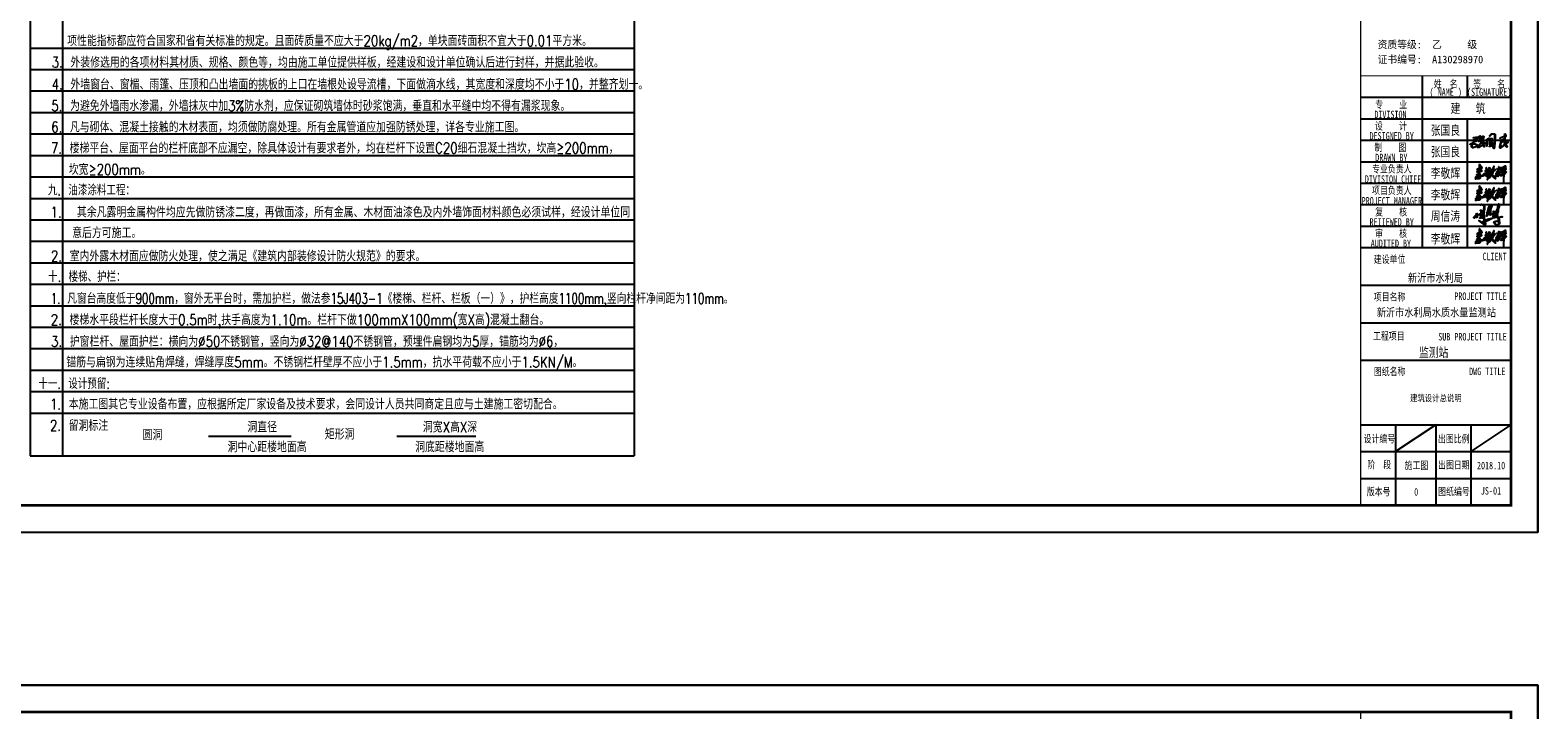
# Model space of a CAD drawing. Header units: inches. Extents: x 224620 to 3435104, y 247406 to 993300.
# Tile 106 of 110: x 278743 to 334909, y 832468 to 857795. Entities that reach past the tile are written whole.
import ezdxf
from ezdxf.enums import TextEntityAlignment as Align

# ---------------------------------------------------------------- set-up
doc = ezdxf.new("R2010")
doc.units = ezdxf.units.IN
doc.header["$MEASUREMENT"] = 0
for name, color, linetype in [('PUB_TEXT', 7, 'Continuous'), ('PUB_TITLE', 4, 'Continuous'), ('TK', 7, 'Continuous'), ('细线', 135, 'Continuous')]:
    doc.layers.add(name, color=color, linetype=linetype)
doc.styles.add('-宋体', font='txt', dxfattribs={"width": 0.8})
doc.styles.add('STYLE2', font='txt.shx', dxfattribs={"bigfont": 'hztxt.shx'})
doc.styles.add('TKHZ1', font='txt', dxfattribs={"width": 0.8})

# ---------------------------------------------------------------- blocks, each defined once
blk = doc.blocks.new('李敬辉')
h = blk.add_hatch(color=3)
h.paths.add_polyline_path([(3997, 950), (3920, 887), (3809, 793), (3730, 732), (3680, 669), (3670, 639), (3707, 622), (3817, 678), (3907, 708), (3970, 728), (3990, 743), (3996, 778), (4006, 824), (4012, 887), (4026, 937), (4017, 959)], flags=16)
h.paths.add_polyline_path([(4032, 1341), (3906, 1270), (3844, 1178), (3835, 1138), (3884, 1156), (3964, 1210), (4023, 1252), (4056, 1307)], flags=16)
h.paths.add_polyline_path([(3256, 1743), (3239, 1696), (3258, 1665), (3275, 1637), (3275, 1591), (3284, 1520), (3277, 1464), (3259, 1421), (3246, 1392), (3212, 1377), (3163, 1377), (3103, 1399), (3078, 1426), (3069, 1469), (3038, 1469), (3014, 1453), (3014, 1416), (3040, 1373), (3083, 1317), (3111, 1295), (3148, 1295), (3188, 1306), (3208, 1306), (3215, 1290), (3199, 1251), (3129, 1163), (3066, 1117), (3031, 1080), (2990, 1020), (2990, 980), (3003, 969), (3035, 1020), (3096, 1076), (3142, 1114), (3172, 1138), (3188, 1150), (3209, 1171), (3205, 1145), (3186, 1107), (3176, 1078), (3105, 1013), (3025, 946), (2962, 886), (2916, 846), (2880, 812), (2857, 774), (2851, 744), (2868, 730), (2914, 771), (3024, 864), (3095, 923), (3162, 988), (3200, 1041), (3222, 1053), (3243, 1067), (3270, 1067), (3247, 1030), (3206, 960), (3152, 893), (3048, 780), (2915, 625), (2820, 519), (2736, 377), (2707, 320), (2707, 272), (2718, 253), (2745, 249), (2858, 363), (2963, 495), (3041, 601), (3088, 652), (3116, 687), (3154, 721), (3170, 721), (3184, 707), (3175, 659), (3160, 609), (3147, 547), (3103, 439), (3103, 399), (3135, 384), (3182, 435), (3275, 581), (3338, 676), (3378, 766), (3378, 823), (3364, 834), (3343, 815), (3312, 748), (3275, 694), (3250, 664), (3234, 664), (3234, 707), (3218, 760), (3202, 787), (3172, 799), (3153, 812), (3179, 842), (3250, 929), (3319, 1013), (3341, 1063), (3341, 1107), (3311, 1130), (3282, 1137), (3266, 1131), (3254, 1148), (3273, 1225), (3292, 1259), (3301, 1289), (3335, 1338), (3427, 1418), (3515, 1502), (3560, 1542), (3578, 1592), (3558, 1616), (3526, 1589), (3484, 1558), (3440, 1527), (3401, 1491), (3374, 1469), (3350, 1456), (3337, 1472), (3337, 1534), (3337, 1591), (3328, 1653), (3312, 1690), (3293, 1724)])
h.paths.add_polyline_path([(2399, 950), (2324, 886), (2292, 840), (2298, 804), (2330, 753), (2348, 744), (2367, 785), (2389, 842), (2408, 898), (2408, 924), (2408, 940)], flags=16)
h.paths.add_polyline_path([(2726, 1379), (2628, 1264), (2489, 1113), (2318, 957), (2226, 889), (2165, 831), (2104, 784), (1997, 689), (2046, 668), (2184, 746), (2218, 770), (2264, 716), (2287, 696), (2287, 668), (2279, 641), (2242, 584), (2112, 461), (2008, 361), (1921, 281), (1873, 252), (1824, 186), (1872, 164), (1991, 251), (2139, 383), (2207, 458), (2250, 500), (2296, 552), (2321, 577), (2343, 577), (2377, 503), (2448, 397), (2527, 290), (2627, 189), (2710, 140), (2784, 108), (2854, 101), (2832, 152), (2738, 216), (2653, 296), (2536, 404), (2475, 502), (2432, 579), (2413, 645), (2404, 684), (2437, 807), (2461, 906), (2469, 996), (2497, 1033), (2598, 1129), (2672, 1200), (2749, 1286), (2777, 1329), (2777, 1381)])
h.paths.add_polyline_path([(1690, 731), (1619, 719), (1581, 687), (1558, 632), (1548, 602), (1587, 576), (1663, 612), (1729, 669), (1745, 726), (1710, 742)], flags=16)
h.paths.add_polyline_path([(1183, 736), (1135, 680), (1135, 638), (1188, 631), (1265, 671), (1344, 714), (1416, 757), (1452, 777), (1477, 766), (1477, 657), (1466, 577), (1446, 529), (1446, 489), (1492, 469), (1546, 469), (1627, 509), (1666, 542), (1716, 569), (1800, 611), (1824, 683), (1824, 776), (1789, 814), (1724, 836), (1652, 814), (1589, 754), (1566, 776), (1572, 820), (1640, 889), (1699, 938), (1799, 1002), (1910, 1063), (1967, 1097), (2021, 1122), (2063, 1142), (2097, 1155), (2128, 1145), (2135, 1119), (2057, 959), (1964, 794), (1870, 589), (1838, 503), (1787, 397), (1741, 285), (1721, 228), (1709, 228), (1705, 265), (1694, 299), (1697, 321), (1684, 346), (1673, 360), (1659, 385), (1666, 401), (1660, 415), (1641, 405), (1641, 366), (1657, 320), (1666, 251), (1666, 181), (1666, 123), (1666, 65), (1645, 8), (1645, -29), (1645, -69), (1667, -85), (1699, -69), (1726, -15), (1726, 32), (1737, 83), (1755, 130), (1775, 190), (1814, 304), (1860, 404), (1908, 513), (1944, 579), (1997, 689), (2070, 840), (2158, 998), (2228, 1081), (2316, 1178), (2428, 1344), (2506, 1504), (2572, 1639), (2617, 1733), (2617, 1790), (2589, 1821), (2560, 1810), (2511, 1746), (2429, 1501), (2313, 1303), (2260, 1229), (2233, 1187), (2195, 1227), (2139, 1254), (2094, 1236), (1926, 1150), (1797, 1074), (1564, 939), (1446, 862), (1288, 793), (1232, 768)])
h.paths.add_polyline_path([(1508, 1612), (1472, 1551), (1454, 1489), (1476, 1432), (1499, 1368), (1516, 1323), (1506, 1298), (1496, 1275), (1446, 1256), (1385, 1233), (1346, 1178), (1346, 1147), (1362, 1130), (1410, 1150), (1463, 1178), (1523, 1196), (1540, 1176), (1547, 1106), (1547, 1051), (1562, 1032), (1605, 1047), (1637, 1086), (1637, 1138), (1656, 1166), (1674, 1205), (1692, 1238), (1720, 1266), (1720, 1240), (1720, 1201), (1784, 1236), (1857, 1317), (1938, 1387), (2010, 1446), (2041, 1501), (2041, 1545), (1994, 1545), (1971, 1538), (1962, 1517), (1962, 1501), (1956, 1482), (1946, 1467), (1933, 1463), (1933, 1489), (1943, 1517), (1943, 1540), (1924, 1568), (1912, 1591), (1912, 1610), (1891, 1615), (1884, 1609), (1868, 1597), (1859, 1575), (1873, 1540), (1873, 1518), (1873, 1493), (1854, 1459), (1843, 1441), (1843, 1425), (1804, 1402), (1716, 1368), (1671, 1331), (1651, 1304), (1609, 1304), (1594, 1338), (1594, 1420), (1551, 1471), (1551, 1521), (1566, 1578), (1566, 1619), (1533, 1619)], flags=17)
h.paths.add_polyline_path([(168, 583), (175, 642), (267, 713), (435, 770), (553, 799), (624, 799), (670, 766), (663, 732), (608, 654), (516, 562), (471, 526), (471, 498), (528, 481), (650, 493), (809, 516), (986, 538), (1089, 557), (1146, 573), (1190, 544), (1209, 505), (1179, 451), (1103, 433), (971, 406), (838, 406), (676, 394), (617, 394), (617, 363), (653, 286), (663, 224), (644, 171), (597, 110), (500, 65), (399, 65), (276, 65), (187, 65), (113, 32), (0, 0), (31, 83), (125, 138), (254, 168), (377, 168), (435, 153), (527, 169), (556, 220), (527, 281), (446, 328), (376, 363), (288, 363), (223, 327), (138, 259), (75, 190), (16, 169), (-13, 199), (28, 265), (101, 356), (176, 421), (250, 449), (317, 467), (362, 491), (424, 559), (479, 605), (520, 656), (537, 689), (503, 689), (448, 663), (350, 616), (292, 607), (225, 582), (184, 576)])
h.paths.add_polyline_path([(454, 1236), (413, 1218), (373, 1179), (341, 1153), (323, 1137), (333, 1129), (391, 1139), (443, 1147), (467, 1163), (467, 1193), (467, 1221), (461, 1231)], flags=16)
h.paths.add_polyline_path([(585, 1900), (576, 1780), (576, 1654), (582, 1573), (582, 1527), (593, 1508), (633, 1521), (723, 1567), (788, 1589), (788, 1628), (741, 1727), (669, 1827), (623, 1882)], flags=16)
h.paths.add_polyline_path([(551, 2093), (510, 2034), (510, 1862), (521, 1723), (521, 1632), (521, 1554), (516, 1519), (503, 1492), (450, 1472), (374, 1447), (280, 1421), (207, 1395), (197, 1357), (229, 1324), (367, 1359), (439, 1381), (478, 1381), (500, 1370), (481, 1328), (411, 1299), (365, 1259), (303, 1210), (255, 1158), (215, 1107), (185, 1050), (185, 1017), (252, 1017), (370, 1048), (435, 1058), (448, 1044), (432, 976), (419, 915), (412, 872), (412, 836), (429, 822), (471, 841), (510, 895), (538, 969), (552, 1029), (565, 1083), (636, 1095), (742, 1103), (827, 1114), (890, 1121), (898, 1167), (892, 1200), (840, 1208), (742, 1208), (640, 1183), (591, 1162), (562, 1151), (543, 1162), (543, 1233), (552, 1266), (563, 1302), (577, 1349), (611, 1411), (686, 1450), (792, 1490), (880, 1536), (910, 1581), (878, 1632), (784, 1783), (711, 1896), (631, 2001), (590, 2061)])
h.paths.add_polyline_path([(4309, 1042), (4268, 1084), (4229, 1099), (4220, 1083), (4248, 1025), (4267, 1004), (4250, 960), (4210, 930), (4146, 875), (4101, 829), (4083, 811), (4083, 841), (4091, 910), (4113, 971), (4132, 1020), (4171, 1072), (4207, 1126), (4167, 1146), (4123, 1086), (4108, 1072), (4099, 1119), (4116, 1170), (4123, 1231), (4221, 1309), (4285, 1384), (4311, 1411), (4299, 1453), (4269, 1464), (4256, 1437), (4234, 1406), (4201, 1372), (4163, 1339), (4142, 1317), (4118, 1301), (4102, 1310), (4130, 1365), (4183, 1419), (4214, 1505), (4260, 1619), (4286, 1705), (4290, 1789), (4267, 1825), (4197, 1844), (4083, 1799), (3971, 1735), (3880, 1669), (3814, 1610), (3764, 1574), (3730, 1544), (3716, 1552), (3720, 1592), (3711, 1618), (3692, 1625), (3664, 1595), (3664, 1561), (3664, 1491), (3641, 1407), (3603, 1319), (3568, 1231), (3528, 1142), (3496, 1068), (3463, 1007), (3450, 962), (3450, 932), (3479, 913), (3518, 972), (3581, 1104), (3635, 1226), (3662, 1305), (3694, 1379), (3724, 1459), (3763, 1499), (3888, 1596), (3984, 1656), (4085, 1696), (4152, 1728), (4191, 1735), (4211, 1720), (4197, 1665), (4176, 1595), (4159, 1536), (4142, 1490), (4105, 1467), (4002, 1400), (3919, 1339), (3843, 1278), (3801, 1221), (3772, 1165), (3733, 1098), (3713, 1033), (3745, 1015), (3745, 995), (3782, 948), (3836, 988), (3823, 1038), (3885, 1080), (3966, 1126), (4002, 1150), (4028, 1143), (4028, 1072), (3992, 1011), (3905, 933), (3691, 755), (3588, 642), (3553, 606), (3526, 556), (3526, 503), (3567, 466), (3636, 475), (3747, 539), (3855, 601), (3933, 654), (3960, 654), (3979, 637), (3971, 581), (3967, 513), (3956, 416), (3944, 289), (3944, 132), (3935, 16), (3935, -185), (3935, -326), (3953, -425), (3953, -513), (3978, -562), (3997, -530), (3997, -405), (3997, -280), (4003, -149), (4003, -50), (4003, 47), (4013, 148), (4013, 282), (4018, 353), (4032, 518), (4036, 587), (4041, 625), (4073, 648), (4083, 698), (4092, 729), (4192, 815), (4287, 888), (4327, 955), (4344, 1002)])
for points in [[(168, 583), (175, 642), (267, 713), (435, 770), (553, 799), (624, 799), (670, 766), (663, 732), (608, 654), (516, 562), (471, 526), (471, 498), (528, 481), (650, 493), (809, 516), (986, 538), (1089, 557), (1146, 573), (1190, 544), (1209, 505), (1179, 451), (1103, 433), (971, 406), (838, 406), (676, 394), (617, 394), (617, 363), (653, 286), (663, 224), (644, 171), (597, 110), (500, 65), (399, 65), (276, 65), (187, 65), (113, 32), (0, 0), (31, 83), (125, 138), (254, 168), (377, 168), (435, 153), (527, 169), (556, 220), (527, 281), (446, 328), (376, 363), (288, 363), (223, 327), (138, 259), (75, 190), (16, 169), (-13, 199), (28, 265), (101, 356), (176, 421), (250, 449), (317, 467), (362, 491), (424, 559), (479, 605), (520, 656), (537, 689), (503, 689), (448, 663), (350, 616), (292, 607), (225, 582), (184, 576)], [(551, 2093), (510, 2034), (510, 1862), (521, 1723), (521, 1632), (521, 1554), (516, 1519), (503, 1492), (450, 1472), (374, 1447), (280, 1421), (207, 1395), (197, 1357), (229, 1324), (367, 1359), (439, 1381), (478, 1381), (500, 1370), (481, 1328), (411, 1299), (365, 1259), (303, 1210), (255, 1158), (215, 1107), (185, 1050), (185, 1017), (252, 1017), (370, 1048), (435, 1058), (448, 1044), (432, 976), (419, 915), (412, 872), (412, 836), (429, 822), (471, 841), (510, 895), (538, 969), (552, 1029), (565, 1083), (636, 1095), (742, 1103), (827, 1114), (890, 1121), (898, 1167), (892, 1200), (840, 1208), (742, 1208), (640, 1183), (591, 1162), (562, 1151), (543, 1162), (543, 1233), (552, 1266), (563, 1302), (577, 1349), (611, 1411), (686, 1450), (792, 1490), (880, 1536), (910, 1581), (878, 1632), (784, 1783), (711, 1896), (631, 2001), (590, 2061)], [(454, 1236), (413, 1218), (373, 1179), (341, 1153), (323, 1137), (333, 1129), (391, 1139), (443, 1147), (467, 1163), (467, 1193), (467, 1221), (461, 1231)], [(585, 1900), (576, 1780), (576, 1654), (582, 1573), (582, 1527), (593, 1508), (633, 1521), (723, 1567), (788, 1589), (788, 1628), (741, 1727), (669, 1827), (623, 1882)], [(1183, 736), (1135, 680), (1135, 638), (1188, 631), (1265, 671), (1344, 714), (1416, 757), (1452, 777), (1477, 766), (1477, 657), (1466, 577), (1446, 529), (1446, 489), (1492, 469), (1546, 469), (1627, 509), (1666, 542), (1716, 569), (1800, 611), (1824, 683), (1824, 776), (1789, 814), (1724, 836), (1652, 814), (1589, 754), (1566, 776), (1572, 820), (1640, 889), (1699, 938), (1799, 1002), (1910, 1063), (1967, 1097), (2021, 1122), (2063, 1142), (2097, 1155), (2128, 1145), (2135, 1119), (2057, 959), (1964, 794), (1870, 589), (1838, 503), (1787, 397), (1741, 285), (1721, 228), (1709, 228), (1705, 265), (1694, 299), (1697, 321), (1684, 346), (1673, 360), (1659, 385), (1666, 401), (1660, 415), (1641, 405), (1641, 366), (1657, 320), (1666, 251), (1666, 181), (1666, 123), (1666, 65), (1645, 8), (1645, -29), (1645, -69), (1667, -85), (1699, -69), (1726, -15), (1726, 32), (1737, 83), (1755, 130), (1775, 190), (1814, 304), (1860, 404), (1908, 513), (1944, 579), (1997, 689), (2070, 840), (2158, 998), (2228, 1081), (2316, 1178), (2428, 1344), (2506, 1504), (2572, 1639), (2617, 1733), (2617, 1790), (2589, 1821), (2560, 1810), (2511, 1746), (2429, 1501), (2313, 1303), (2260, 1229), (2233, 1187), (2195, 1227), (2139, 1254), (2094, 1236), (1926, 1150), (1797, 1074), (1564, 939), (1446, 862), (1288, 793), (1232, 768)], [(1508, 1612), (1472, 1551), (1454, 1489), (1476, 1432), (1499, 1368), (1516, 1323), (1506, 1298), (1496, 1275), (1446, 1256), (1385, 1233), (1346, 1178), (1346, 1147), (1362, 1130), (1410, 1150), (1463, 1178), (1523, 1196), (1540, 1176), (1547, 1106), (1547, 1051), (1562, 1032), (1605, 1047), (1637, 1086), (1637, 1138), (1656, 1166), (1674, 1205), (1692, 1238), (1720, 1266), (1720, 1240), (1720, 1201), (1784, 1236), (1857, 1317), (1938, 1387), (2010, 1446), (2041, 1501), (2041, 1545), (1994, 1545), (1971, 1538), (1962, 1517), (1962, 1501), (1956, 1482), (1946, 1467), (1933, 1463), (1933, 1489), (1943, 1517), (1943, 1540), (1924, 1568), (1912, 1591), (1912, 1610), (1891, 1615), (1884, 1609), (1868, 1597), (1859, 1575), (1873, 1540), (1873, 1518), (1873, 1493), (1854, 1459), (1843, 1441), (1843, 1425), (1804, 1402), (1716, 1368), (1671, 1331), (1651, 1304), (1609, 1304), (1594, 1338), (1594, 1420), (1551, 1471), (1551, 1521), (1566, 1578), (1566, 1619), (1533, 1619)], [(1690, 731), (1619, 719), (1581, 687), (1558, 632), (1548, 602), (1587, 576), (1663, 612), (1729, 669), (1745, 726), (1710, 742)], [(2726, 1379), (2628, 1264), (2489, 1113), (2318, 957), (2226, 889), (2165, 831), (2104, 784), (1997, 689), (2046, 668), (2184, 746), (2218, 770), (2264, 716), (2287, 696), (2287, 668), (2279, 641), (2242, 584), (2112, 461), (2008, 361), (1921, 281), (1873, 252), (1824, 186), (1872, 164), (1991, 251), (2139, 383), (2207, 458), (2250, 500), (2296, 552), (2321, 577), (2343, 577), (2377, 503), (2448, 397), (2527, 290), (2627, 189), (2710, 140), (2784, 108), (2854, 101), (2832, 152), (2738, 216), (2653, 296), (2536, 404), (2475, 502), (2432, 579), (2413, 645), (2404, 684), (2437, 807), (2461, 906), (2469, 996), (2497, 1033), (2598, 1129), (2672, 1200), (2749, 1286), (2777, 1329), (2777, 1381)], [(2399, 950), (2324, 886), (2292, 840), (2298, 804), (2330, 753), (2348, 744), (2367, 785), (2389, 842), (2408, 898), (2408, 924), (2408, 940)], [(3256, 1743), (3239, 1696), (3258, 1665), (3275, 1637), (3275, 1591), (3284, 1520), (3277, 1464), (3259, 1421), (3246, 1392), (3212, 1377), (3163, 1377), (3103, 1399), (3078, 1426), (3069, 1469), (3038, 1469), (3014, 1453), (3014, 1416), (3040, 1373), (3083, 1317), (3111, 1295), (3148, 1295), (3188, 1306), (3208, 1306), (3215, 1290), (3199, 1251), (3129, 1163), (3066, 1117), (3031, 1080), (2990, 1020), (2990, 980), (3003, 969), (3035, 1020), (3096, 1076), (3142, 1114), (3172, 1138), (3188, 1150), (3209, 1171), (3205, 1145), (3186, 1107), (3176, 1078), (3105, 1013), (3025, 946), (2962, 886), (2916, 846), (2880, 812), (2857, 774), (2851, 744), (2868, 730), (2914, 771), (3024, 864), (3095, 923), (3162, 988), (3200, 1041), (3222, 1053), (3243, 1067), (3270, 1067), (3247, 1030), (3206, 960), (3152, 893), (3048, 780), (2915, 625), (2820, 519), (2736, 377), (2707, 320), (2707, 272), (2718, 253), (2745, 249), (2858, 363), (2963, 495), (3041, 601), (3088, 652), (3116, 687), (3154, 721), (3170, 721), (3184, 707), (3175, 659), (3160, 609), (3147, 547), (3103, 439), (3103, 399), (3135, 384), (3182, 435), (3275, 581), (3338, 676), (3378, 766), (3378, 823), (3364, 834), (3343, 815), (3312, 748), (3275, 694), (3250, 664), (3234, 664), (3234, 707), (3218, 760), (3202, 787), (3172, 799), (3153, 812), (3179, 842), (3250, 929), (3319, 1013), (3341, 1063), (3341, 1107), (3311, 1130), (3282, 1137), (3266, 1131), (3254, 1148), (3273, 1225), (3292, 1259), (3301, 1289), (3335, 1338), (3427, 1418), (3515, 1502), (3560, 1542), (3578, 1592), (3558, 1616), (3526, 1589), (3484, 1558), (3440, 1527), (3401, 1491), (3374, 1469), (3350, 1456), (3337, 1472), (3337, 1534), (3337, 1591), (3328, 1653), (3312, 1690), (3293, 1724)], [(3997, 950), (3920, 887), (3809, 793), (3730, 732), (3680, 669), (3670, 639), (3707, 622), (3817, 678), (3907, 708), (3970, 728), (3990, 743), (3996, 778), (4006, 824), (4012, 887), (4026, 937), (4017, 959)], [(4032, 1341), (3906, 1270), (3844, 1178), (3835, 1138), (3884, 1156), (3964, 1210), (4023, 1252), (4056, 1307)]]:
    blk.add_lwpolyline(points, close=True)
for points in [[(4267, 1004), (4250, 960), (4210, 930), (4146, 875), (4101, 829), (4083, 811), (4083, 841), (4091, 910), (4113, 971), (4132, 1020), (4171, 1072), (4207, 1126), (4167, 1146), (4123, 1086), (4108, 1072), (4099, 1119), (4116, 1170), (4123, 1231), (4221, 1309), (4285, 1384), (4311, 1411), (4299, 1453), (4269, 1464), (4256, 1437), (4234, 1406), (4201, 1372), (4163, 1339), (4142, 1317), (4118, 1301), (4102, 1310), (4130, 1365), (4183, 1419), (4214, 1505), (4260, 1619), (4286, 1705), (4290, 1789), (4267, 1825), (4197, 1844), (4083, 1799), (3971, 1735), (3880, 1669), (3814, 1610), (3764, 1574), (3730, 1544), (3716, 1552), (3720, 1592), (3711, 1618), (3692, 1625), (3664, 1595), (3664, 1561), (3664, 1491), (3641, 1407), (3603, 1319), (3568, 1231), (3528, 1142), (3496, 1068), (3463, 1007), (3450, 962), (3450, 932), (3479, 913), (3518, 972), (3581, 1104), (3635, 1226), (3662, 1305), (3694, 1379), (3724, 1459), (3763, 1499), (3888, 1596), (3984, 1656), (4085, 1696), (4152, 1728), (4191, 1735), (4211, 1720), (4197, 1665), (4176, 1595), (4159, 1536), (4142, 1490), (4105, 1467), (4002, 1400), (3919, 1339), (3843, 1278), (3801, 1221), (3772, 1165), (3733, 1098), (3713, 1033), (3745, 1015), (3745, 995), (3782, 948), (3836, 988), (3823, 1038), (3885, 1080), (3966, 1126), (4002, 1150), (4028, 1143), (4028, 1072), (3992, 1011), (3905, 933), (3691, 755), (3588, 642), (3553, 606), (3526, 556), (3526, 503), (3567, 466), (3636, 475), (3747, 539), (3855, 601), (3933, 654), (3960, 654), (3979, 637), (3971, 581), (3967, 513), (3956, 416), (3944, 289), (3944, 132), (3935, 16), (3935, -185), (3935, -326), (3953, -425), (3953, -513), (3978, -562), (3997, -530), (3997, -405), (3997, -280), (4003, -149), (4003, -50), (4003, 47), (4013, 148), (4013, 282), (4018, 353), (4032, 518), (4036, 587), (4041, 625), (4073, 648), (4083, 698), (4092, 729), (4192, 815), (4287, 888), (4327, 955), (4344, 1002), (4309, 1042)], [(4309, 1042), (4268, 1084), (4229, 1099), (4220, 1083), (4248, 1025), (4267, 1004)]]:
    blk.add_lwpolyline(points)
blk = doc.blocks.new('A$C1A962DD0')
at = {"linetype": 'Continuous'}
h = blk.add_hatch(color=256, dxfattribs=at)
h.paths.add_polyline_path([(92, 26), (90, 27), (74, 18), (94, 7), (95, 12)], flags=16)
h.paths.add_polyline_path([(91, 31), (90, 32), (88, 32), (78, 24), (80, 23), (90, 27)], flags=17)
h.paths.add_polyline_path([(197, 78), (195, 79), (175, 68), (174, 66), (176, 65), (202, 69), (203, 71), (197, 76)], flags=16)
h.paths.add_polyline_path([(129, 97), (128, 98), (128, 96)], flags=16)
h.paths.add_polyline_path([(134, 103), (132, 104), (129, 99), (130, 98)], flags=16)
h.paths.add_polyline_path([(187, 105), (186, 106), (184, 104), (185, 102)], flags=16)
h.paths.add_polyline_path([(81, 105), (79, 106), (68, 101), (64, 96), (61, 88), (62, 87), (67, 91), (70, 91), (70, 88), (58, 73), (55, 67), (56, 64), (66, 72), (72, 72), (76, 64), (82, 68), (83, 73), (81, 82)], flags=16)
h.paths.add_polyline_path([(190, 108), (189, 110), (187, 107), (188, 106)], flags=16)
h.paths.add_polyline_path([(201, 110), (199, 111), (188, 100), (188, 96), (192, 95), (196, 99)], flags=16)
h.paths.add_polyline_path([(207, 137), (205, 138), (192, 117), (189, 111), (190, 109), (204, 119)], flags=16)
h.paths.add_polyline_path([(214, 171), (212, 172), (212, 157), (215, 162)], flags=16)
h.paths.add_polyline_path([(140, 172), (145, 172), (154, 166), (154, 160), (142, 139), (146, 138), (147, 136), (138, 123), (140, 122), (145, 124), (146, 121), (133, 105), (145, 105), (148, 102), (145, 92), (147, 91), (154, 95), (154, 92), (141, 86), (140, 91), (144, 99), (143, 101), (136, 100), (129, 90), (125, 90), (124, 95), (139, 116), (137, 117), (133, 115), (130, 119), (139, 129), (140, 131), (136, 131), (135, 134), (139, 138), (150, 158), (149, 165), (147, 165), (144, 168), (140, 168), (133, 161), (126, 148), (118, 111), (114, 81), (110, 76), (113, 107), (118, 114), (125, 149), (133, 167)], flags=17)
h.paths.add_polyline_path([(208, 183), (211, 183), (218, 169), (218, 161), (211, 146), (210, 130), (208, 125), (209, 114), (194, 89), (206, 89), (204, 85), (199, 81), (204, 77), (209, 69), (230, 71), (240, 74), (245, 72), (243, 68), (211, 64), (217, 46), (220, 17), (217, 7), (211, 1), (201, 0), (191, 3), (178, 15), (173, 22), (173, 26), (179, 32), (189, 35), (199, 35), (181, 29), (176, 24), (182, 12), (187, 7), (197, 2), (205, 2), (213, 7), (216, 15), (216, 29), (211, 54), (205, 65), (194, 65), (164, 60), (119, 40), (120, 42), (125, 43), (146, 54), (142, 55), (114, 46), (101, 40), (94, 35), (94, 32), (96, 30), (104, 35), (107, 35), (117, 40), (111, 36), (103, 34), (100, 31), (98, 31), (95, 27), (99, 12), (99, 5), (97, 2), (93, 2), (70, 16), (53, 32), (43, 39), (54, 34), (68, 22), (70, 22), (72, 25), (89, 37), (85, 61), (83, 64), (77, 60), (72, 59), (70, 69), (65, 68), (56, 59), (51, 59), (51, 64), (62, 80), (61, 82), (57, 80), (55, 82), (61, 95), (60, 97), (30, 84), (27, 81), (27, 71), (25, 66), (23, 66), (24, 79), (21, 80), (12, 75), (3, 66), (4, 59), (0, 64), (0, 68), (8, 76), (23, 85), (19, 97), (22, 97), (26, 93), (28, 99), (26, 91), (28, 88), (45, 94), (58, 100), (63, 104), (63, 123), (60, 126), (59, 124), (57, 124), (56, 128), (58, 130), (62, 130), (65, 127), (67, 119), (67, 105), (80, 111), (78, 113), (72, 113), (71, 115), (82, 116), (85, 136), (88, 145), (88, 160), (77, 172), (69, 177), (63, 176), (58, 173), (62, 178), (66, 180), (73, 179), (78, 176), (90, 164), (92, 158), (90, 138), (86, 123), (87, 110), (85, 108), (85, 77), (86, 73), (88, 72), (93, 77), (94, 76), (87, 67), (92, 42), (95, 40), (117, 51), (165, 64), (193, 82), (190, 86), (191, 92), (187, 93), (184, 96), (183, 100), (175, 87), (170, 73), (168, 71), (166, 72), (169, 95), (169, 119), (171, 121), (173, 120), (173, 91), (191, 118), (207, 146)])
for points in [[(208, 183), (211, 183), (218, 169), (218, 161), (211, 146), (210, 130), (208, 125), (209, 114), (194, 89), (206, 89), (204, 85), (199, 81), (204, 77), (209, 69), (230, 71), (240, 74), (245, 72), (243, 68), (211, 64), (217, 46), (220, 17), (217, 7), (211, 1), (201, 0), (191, 3), (178, 15), (173, 22), (173, 26), (179, 32), (189, 35), (199, 35), (181, 29), (176, 24), (182, 12), (187, 7), (197, 2), (205, 2), (213, 7), (216, 15), (216, 29), (211, 54), (205, 65), (194, 65), (164, 60), (119, 40), (120, 42), (125, 43), (146, 54), (142, 55), (114, 46), (101, 40), (94, 35), (94, 32), (96, 30), (104, 35), (107, 35), (117, 40), (111, 36), (103, 34), (100, 31), (98, 31), (95, 27), (99, 12), (99, 5), (97, 2), (93, 2), (70, 16), (53, 32), (43, 39), (54, 34), (68, 22), (70, 22), (72, 25), (89, 37), (85, 61), (83, 64), (77, 60), (72, 59), (70, 69), (65, 68), (56, 59), (51, 59), (51, 64), (62, 80), (61, 82), (57, 80), (55, 82), (61, 95), (60, 97), (30, 84), (27, 81), (27, 71), (25, 66), (23, 66), (24, 79), (21, 80), (12, 75), (3, 66), (4, 59), (0, 64), (0, 68), (8, 76), (23, 85), (19, 97), (22, 97), (26, 93), (28, 99), (26, 91), (28, 88), (45, 94), (58, 100), (63, 104), (63, 123), (60, 126), (59, 124), (57, 124), (56, 128), (58, 130), (62, 130), (65, 127), (67, 119), (67, 105), (80, 111), (78, 113), (72, 113), (71, 115), (82, 116), (85, 136), (88, 145), (88, 160), (77, 172), (69, 177), (63, 176), (58, 173), (62, 178), (66, 180), (73, 179), (78, 176), (90, 164), (92, 158), (90, 138), (86, 123), (87, 110), (85, 108), (85, 77), (86, 73), (88, 72), (93, 77), (94, 76), (87, 67), (92, 42), (95, 40), (117, 51), (165, 64), (193, 82), (190, 86), (191, 92), (187, 93), (184, 96), (183, 100), (175, 87), (170, 73), (168, 71), (166, 72), (169, 95), (169, 119), (171, 121), (173, 120), (173, 91), (191, 118), (207, 146), (208, 183)], [(140, 172), (145, 172), (154, 166), (154, 160), (142, 139), (146, 138), (147, 136), (138, 123), (140, 122), (145, 124), (146, 121), (133, 105), (145, 105), (148, 102), (145, 92), (147, 91), (154, 95), (154, 92), (141, 86), (140, 91), (144, 99), (143, 101), (136, 100), (129, 90), (125, 90), (124, 95), (139, 116), (137, 117), (133, 115), (130, 119), (139, 129), (140, 131), (136, 131), (135, 134), (139, 138), (150, 158), (149, 165), (147, 165), (144, 168), (140, 168), (133, 161), (126, 148), (118, 111), (114, 81), (110, 76), (113, 107), (118, 114), (125, 149), (133, 167), (140, 172)], [(207, 137), (205, 138), (192, 117), (189, 111), (190, 109), (204, 119), (207, 137)], [(214, 171), (212, 172), (212, 157), (215, 162), (214, 171)], [(81, 105), (79, 106), (68, 101), (64, 96), (61, 88), (62, 87), (67, 91), (70, 91), (70, 88), (58, 73), (55, 67), (56, 64), (66, 72), (72, 72), (76, 64), (82, 68), (83, 73), (81, 82), (81, 105)], [(92, 26), (90, 27), (74, 18), (94, 7), (95, 12), (92, 26)], [(91, 31), (90, 32), (88, 32), (78, 24), (80, 23), (90, 27), (91, 31)], [(129, 97), (128, 98), (128, 96), (129, 97)], [(134, 103), (132, 104), (129, 99), (130, 98), (134, 103)], [(197, 78), (195, 79), (175, 68), (174, 66), (176, 65), (202, 69), (203, 71), (197, 76), (197, 78)], [(187, 105), (186, 106), (184, 104), (185, 102), (187, 105)], [(190, 108), (189, 110), (187, 107), (188, 106), (190, 108)], [(201, 110), (199, 111), (188, 100), (188, 96), (192, 95), (196, 99), (201, 110)]]:
    blk.add_lwpolyline(points, dxfattribs=at)
blk = doc.blocks.new('张国良')
at = {"linetype": 'Continuous'}
h = blk.add_hatch(color=256, dxfattribs=at)
h.paths.add_polyline_path([(70, 138), (69, 139), (51, 139), (41, 137), (38, 134), (35, 122), (37, 113), (40, 110), (50, 110), (64, 114), (77, 122), (82, 127), (82, 132), (78, 137)], flags=16)
h.paths.add_polyline_path([(221, 144), (221, 146), (219, 147), (208, 139), (212, 137), (222, 137), (223, 140)], flags=16)
h.paths.add_polyline_path([(45, 149), (43, 150), (25, 139), (38, 138)], flags=16)
h.paths.add_polyline_path([(151, 155), (150, 156), (144, 155), (137, 149), (139, 142), (143, 138), (156, 149)], flags=16)
h.paths.add_polyline_path([(366, 158), (365, 159), (344, 158), (342, 155), (347, 144), (350, 143), (365, 155), (367, 157)], flags=16)
h.paths.add_polyline_path([(367, 161), (373, 161), (374, 158), (350, 141), (358, 124), (360, 122), (362, 125), (364, 114), (363, 113), (359, 117), (346, 138), (334, 128), (328, 125), (335, 133), (337, 133), (345, 140), (345, 143), (340, 153), (341, 159)])
h.paths.add_polyline_path([(209, 163), (207, 164), (205, 161), (204, 152), (206, 150)], flags=16)
h.paths.add_polyline_path([(216, 166), (214, 167), (212, 165), (209, 148), (209, 145), (212, 144), (218, 150), (218, 155), (219, 153), (221, 153), (223, 161), (221, 162), (221, 164)], flags=16)
h.paths.add_polyline_path([(76, 172), (77, 173), (68, 173), (63, 169), (60, 164), (64, 164)], flags=16)
h.paths.add_polyline_path([(78, 174), (77, 175), (77, 173)], flags=16)
h.paths.add_polyline_path([(335, 185), (333, 186), (321, 180), (323, 172), (325, 171), (330, 176)], flags=16)
h.paths.add_polyline_path([(333, 189), (335, 190), (338, 187), (338, 183), (319, 160), (317, 160), (317, 163), (322, 172), (321, 175), (318, 177), (313, 173), (307, 156), (299, 117), (299, 107), (301, 106), (323, 123), (325, 123), (310, 109), (308, 109), (303, 103), (300, 102), (296, 106), (296, 119), (309, 171), (317, 181)])
h.paths.add_polyline_path([(217, 189), (216, 190), (216, 188)], flags=16)
h.paths.add_polyline_path([(80, 189), (78, 190), (60, 180), (50, 172), (54, 171), (64, 173)], flags=16)
h.paths.add_polyline_path([(180, 190), (181, 190), (182, 179), (179, 167), (175, 122), (173, 125)])
h.paths.add_polyline_path([(342, 213), (341, 214), (341, 212)], flags=16)
h.paths.add_polyline_path([(142, 213), (141, 214), (128, 205), (117, 185), (117, 182), (113, 175), (119, 175), (128, 182), (141, 200), (143, 206)], flags=16)
h.paths.add_polyline_path([(114, 218), (115, 218), (113, 196), (110, 183), (111, 175), (114, 178), (119, 193), (125, 204), (131, 211), (139, 216), (143, 216), (147, 211), (147, 207), (135, 185), (126, 177), (131, 175), (132, 168), (123, 150), (117, 145), (93, 113), (96, 111), (102, 113), (111, 120), (139, 135), (139, 138), (135, 146), (136, 154), (144, 157), (154, 156), (158, 150), (155, 144), (144, 135), (153, 117), (150, 115), (142, 132), (140, 133), (100, 110), (89, 109), (97, 123), (101, 125), (104, 133), (124, 157), (130, 170), (130, 173), (128, 175), (116, 172), (103, 164), (99, 164), (100, 167), (108, 171), (107, 180), (110, 189), (110, 199), (113, 212), (110, 213), (88, 195), (73, 180), (74, 177), (86, 179), (86, 176), (71, 165), (53, 156), (43, 142), (44, 139), (54, 142), (67, 142), (82, 137), (85, 134), (86, 128), (80, 120), (68, 113), (52, 108), (39, 108), (35, 112), (33, 118), (34, 125), (38, 135), (24, 136), (21, 138), (21, 140), (54, 159), (61, 169), (49, 170), (47, 171), (47, 173), (56, 180), (65, 184), (91, 201), (90, 203), (70, 202), (50, 198), (48, 199), (56, 201), (58, 203), (81, 206), (90, 206), (96, 204)])
h.paths.add_polyline_path([(229, 238), (239, 238), (252, 235), (254, 233), (255, 209), (249, 158), (247, 110), (245, 108), (245, 100), (242, 100), (236, 115), (229, 125), (208, 119), (198, 118), (202, 121), (224, 126), (228, 129), (225, 135), (211, 135), (201, 137), (199, 141), (204, 142), (204, 163), (211, 170), (216, 188), (214, 190), (203, 189), (197, 192), (196, 195), (203, 193), (227, 194), (226, 191), (218, 187), (214, 176), (214, 170), (220, 168), (226, 160), (226, 155), (220, 147), (222, 145), (224, 147), (227, 145), (225, 146), (223, 142), (230, 130), (239, 132), (241, 131), (232, 126), (242, 109), (244, 117), (244, 138), (252, 200), (252, 231), (250, 233), (241, 235), (228, 235), (218, 230), (206, 219), (204, 215), (205, 220), (213, 229), (223, 236)])
h.paths.add_polyline_path([(344, 240), (348, 237), (351, 233), (351, 231), (347, 231), (347, 229), (352, 224), (352, 213), (347, 206), (345, 192), (345, 169), (342, 162), (339, 162), (342, 168), (343, 199), (345, 208), (348, 213), (345, 214), (343, 211), (341, 211), (340, 213), (322, 207), (307, 199), (301, 194), (298, 195), (316, 207), (344, 218), (345, 220), (341, 223), (340, 227), (342, 227), (345, 223), (345, 230), (347, 232), (344, 237)])
for points in [[(114, 218), (115, 218), (113, 196), (110, 183), (111, 175), (114, 178), (119, 193), (125, 204), (131, 211), (139, 216), (143, 216), (147, 211), (147, 207), (135, 185), (126, 177), (131, 175), (132, 168), (123, 150), (117, 145), (93, 113), (96, 111), (102, 113), (111, 120), (139, 135), (139, 138), (135, 146), (136, 154), (144, 157), (154, 156), (158, 150), (155, 144), (144, 135), (153, 117), (150, 115), (142, 132), (140, 133), (100, 110), (89, 109), (97, 123), (101, 125), (104, 133), (124, 157), (130, 170), (130, 173), (128, 175), (116, 172), (103, 164), (99, 164), (100, 167), (108, 171), (107, 180), (110, 189), (110, 199), (113, 212), (110, 213), (88, 195), (73, 180), (74, 177), (86, 179), (86, 176), (71, 165), (53, 156), (43, 142), (44, 139), (54, 142), (67, 142), (82, 137), (85, 134), (86, 128), (80, 120), (68, 113), (52, 108), (39, 108), (35, 112), (33, 118), (34, 125), (38, 135), (24, 136), (21, 138), (21, 140), (54, 159), (61, 169), (49, 170), (47, 171), (47, 173), (56, 180), (65, 184), (91, 201), (90, 203), (70, 202), (50, 198), (48, 199), (56, 201), (58, 203), (81, 206), (90, 206), (96, 204), (114, 218)], [(45, 149), (43, 150), (25, 139), (38, 138), (45, 149)], [(80, 189), (78, 190), (60, 180), (50, 172), (54, 171), (64, 173), (80, 189)], [(76, 172), (77, 173), (68, 173), (63, 169), (60, 164), (64, 164), (76, 172)], [(78, 174), (77, 175), (77, 173), (78, 174)], [(142, 213), (141, 214), (128, 205), (117, 185), (117, 182), (113, 175), (119, 175), (128, 182), (141, 200), (143, 206), (142, 213)], [(151, 155), (150, 156), (144, 155), (137, 149), (139, 142), (143, 138), (156, 149), (151, 155)], [(180, 190), (181, 190), (182, 179), (179, 167), (175, 122), (173, 125), (180, 190)], [(229, 238), (239, 238), (252, 235), (254, 233), (255, 209), (249, 158), (247, 110), (245, 108), (245, 100), (242, 100), (236, 115), (229, 125), (208, 119), (198, 118), (202, 121), (224, 126), (228, 129), (225, 135), (211, 135), (201, 137), (199, 141), (204, 142), (204, 163), (211, 170), (216, 188), (214, 190), (203, 189), (197, 192), (196, 195), (203, 193), (227, 194), (226, 191), (218, 187), (214, 176), (214, 170), (220, 168), (226, 160), (226, 155), (220, 147), (222, 145), (224, 147), (227, 145), (225, 146), (223, 142), (230, 130), (239, 132), (241, 131), (232, 126), (242, 109), (244, 117), (244, 138), (252, 200), (252, 231), (250, 233), (241, 235), (228, 235), (218, 230), (206, 219), (204, 215), (205, 220), (213, 229), (223, 236), (229, 238)], [(209, 163), (207, 164), (205, 161), (204, 152), (206, 150), (209, 163)], [(221, 144), (221, 146), (219, 147), (208, 139), (212, 137), (222, 137), (223, 140), (221, 144)], [(216, 166), (214, 167), (212, 165), (209, 148), (209, 145), (212, 144), (218, 150), (218, 155), (219, 153), (221, 153), (223, 161), (221, 162), (221, 164), (216, 166)], [(217, 189), (216, 190), (216, 188), (217, 189)], [(333, 189), (335, 190), (338, 187), (338, 183), (319, 160), (317, 160), (317, 163), (322, 172), (321, 175), (318, 177), (313, 173), (307, 156), (299, 117), (299, 107), (301, 106), (323, 123), (325, 123), (310, 109), (308, 109), (303, 103), (300, 102), (296, 106), (296, 119), (309, 171), (317, 181), (333, 189)], [(344, 240), (348, 237), (351, 233), (351, 231), (347, 231), (347, 229), (352, 224), (352, 213), (347, 206), (345, 192), (345, 169), (342, 162), (339, 162), (342, 168), (343, 199), (345, 208), (348, 213), (345, 214), (343, 211), (341, 211), (340, 213), (322, 207), (307, 199), (301, 194), (298, 195), (316, 207), (344, 218), (345, 220), (341, 223), (340, 227), (342, 227), (345, 223), (345, 230), (347, 232), (344, 237), (344, 240)], [(335, 185), (333, 186), (321, 180), (323, 172), (325, 171), (330, 176), (335, 185)], [(367, 161), (373, 161), (374, 158), (350, 141), (358, 124), (360, 122), (362, 125), (364, 114), (363, 113), (359, 117), (346, 138), (334, 128), (328, 125), (335, 133), (337, 133), (345, 140), (345, 143), (340, 153), (341, 159), (367, 161)], [(342, 213), (341, 214), (341, 212), (342, 213)], [(366, 158), (365, 159), (344, 158), (342, 155), (347, 144), (350, 143), (365, 155), (367, 157), (366, 158)], [(70, 138), (69, 139), (51, 139), (41, 137), (38, 134), (35, 122), (37, 113), (40, 110), (50, 110), (64, 114), (77, 122), (82, 127), (82, 132), (78, 137), (70, 138)]]:
    blk.add_lwpolyline(points, dxfattribs=at)
blk = doc.blocks.new('wrtgtg')
at = {"color": 4}
for p, q in [((7804, -4841), (7804, 52559)), ((7804, -2434), (7804, -2434)), ((2146, -4841), (7804, -4841))]:
    blk.add_line(p, q, dxfattribs=at)
at = {"color": 251}
for p, q in [((5004, -1841), (3504, -2841)), ((7804, -1841), (6304, -2841))]:
    blk.add_line(p, q, dxfattribs=at)
at = {"layer": 'PUB_TITLE'}
for p, q in [((-75296, 53559), (8804, 53559)), ((8804, 53559), (8804, -5841)), ((7804, -4841), (7804, 52559)), ((4504, 4748), (4504, 11159)), ((6187, 10359), (6187, 11159)), ((2204, 10359), (7804, 10359)), ((2204, 9559), (7804, 9559)), ((6187, 4748), (6187, 9559)), ((2204, 8759), (7804, 8759)), ((2204, 7959), (7804, 7959)), ((2204, 7159), (7804, 7159)), ((2204, 6359), (7804, 6359)), ((2204, 5559), (7804, 5559)), ((2204, 4759), (7804, 4759)), ((2204, 4759), (7804, 4759)), ((2204, 3359), (7804, 3359)), ((2204, 1959), (7804, 1959)), ((2204, 559), (7804, 559)), ((2204, -1841), (7804, -1841)), ((3504, -1841), (3504, -4841)), ((5004, -1841), (5004, -4841)), ((6304, -1841), (6304, -4841)), ((2204, -2841), (7804, -2841)), ((2204, -3841), (7804, -3841))]:
    blk.add_line(p, q, dxfattribs=at)
blk.add_lwpolyline([(-75296, -5841), (8804, -5841), (8804, 53559), (-75296, 53559)], close=True, dxfattribs=at)
at = {"layer": 'PUB_TITLE', "const_width": 100}
blk.add_lwpolyline([(-72796, -4841), (7804, -4841), (7804, 52559), (-72796, 52559)], close=True, dxfattribs=at)
at = {"layer": 'PUB_TITLE'}
for points, const_width in [([(2204, -4841), (2204, 52559)], 50), ([(2204, 11159), (7804, 11159)], 29.7), ([(2204, 4759), (7804, 4759)], 29.7)]:
    blk.add_lwpolyline(points, dxfattribs=dict(at, const_width=const_width))
at = {"linetype": 'Continuous', "xscale": 4, "yscale": 4, "zscale": 4}
blk.add_blockref('张国良', (6200, 8052), dxfattribs=at)
for name, p, xscale, yscale, zscale in [('李敬辉', (6484, 7310), 0.264000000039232, 0.264000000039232, 0.264000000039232), ('李敬辉', (6484, 6510), 0.264000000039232, 0.264000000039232, 0.264000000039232), ('A$C1A962DD0', (6423, 5598), 4.320000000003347, 4.320000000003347, 4.320000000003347), ('李敬辉', (6484, 4910), 0.264000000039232, 0.264000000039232, 0.264000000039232)]:
    blk.add_blockref(name, p, dxfattribs=dict(xscale=xscale, yscale=yscale, zscale=zscale))
at = {"layer": 'TK', "style": '-宋体'}
for s, p in [('资质等级:  乙     级', (2836, 12185)), ('证书编号:  A130298970', (2836, 11630))]:
    blk.add_text(s, height=280, dxfattribs=at).set_placement(p)
at = {"layer": 'TK'}
for s, height, style, width, p in [('( NAME )', 280, '-宋体', 0.75, (5373, 10533)), ('姓  名', 280, '-宋体', 0.75, (5373, 10869)), ('(SIGNATURE)', 280, '-宋体', 0.75, (6990, 10533)), ('签    名', 280, '-宋体', 0.75, (6990, 10869)), ('专    业', 280, '-宋体', 0.75, (3339, 10099)), ('DIVISION ', 280, '-宋体', 0.75, (3388, 9719)), ('DESIGNED BY', 280, '-宋体', 0.75, (3360, 8921)), ('设    计', 280, '-宋体', 0.75, (3331, 9299)), ('张国良', 350, 'TKHZ1', 0.8, (5362, 9141)), ('制    图    ', 280, '-宋体', 0.75, (3611, 8503)), ('张国良', 350, 'TKHZ1', 0.8, (5362, 8341)), ('专业负责人', 280, '-宋体', 0.75, (3364, 7700)), ('DRAWN BY', 280, '-宋体', 0.75, (3347, 8116)), ('DIVISION CHIEF', 280, '-宋体', 0.75, (3410, 7311)), ('李敬辉', 350, 'TKHZ1', 0.8, (5362, 7541)), ('项目负责人', 280, '-宋体', 0.75, (3364, 6900)), ('李敬辉', 350, 'TKHZ1', 0.8, (5362, 6741)), ('PROJECT MANAGER', 280, '-宋体', 0.75, (3364, 6501)), ('复    核', 280, '-宋体', 0.75, (3339, 6100)), ('周信涛', 350, 'TKHZ1', 0.8, (5362, 5941)), ('REIIEWED BY', 280, '-宋体', 0.75, (3361, 5715)), ('AUDITED BY', 280, '-宋体', 0.75, (3330, 4916)), ('审    核', 280, '-宋体', 0.75, (3338, 5300)), ('李敬辉', 350, 'TKHZ1', 0.8, (5362, 5094)), ('工程项目', 280, '-宋体', 0.75, (3252, 1473)), ('SUB PROJECT TITLE', 280, '-宋体', 0.75, (6369, 1438))]:
    blk.add_text(s, height=height, dxfattribs=dict(at, style=style, width=width)).set_placement(p, align=Align.MIDDLE)
for s, height, style, width, p in [('建   筑', 350, 'TKHZ1', 0.8, (6205, 9774)), ('新沂市水利局', 304.9, 'TKHZ1', 0.8, (4991, 3479)), ('新沂市水利局水质水量监测站', 304.92, 'TKHZ1', 0.8, (5024, 2192)), ('监测站', 350, 'TKHZ1', 0.8, (4923, 680)), ('2018.10', 280, '-宋体', 0.75, (7062, -3501))]:
    blk.add_text(s, height=height, dxfattribs=dict(at, style=style, width=width)).set_placement(p, align=Align.CENTER)
at = {"layer": 'TK', "style": '-宋体', "width": 0.75}
for s, p in [('建设单位', (2693, 4184)), ('CLIENT', (6743, 4289, 0)), ('项目名称', (2692, 2782)), ('PROJECT TITLE', (5693, 2808, 0)), ('图纸名称', (2695, 2)), ('DWG TITLE', (6245, 7, 0)), ('设计编号', (2313, -2504, 0)), ('出图比例', (5084, -2507, 0)), ('阶  段', (2449, -3467, 0)), ('施工图', (3839, -3495, 0)), ('出图日期', (5087, -3478, 0)), ('版本号', (2433, -4475, 0)), ('0', (4197, -4483, 0)), ('图纸编号', (5091, -4469, 0))]:
    blk.add_text(s, height=280, dxfattribs=at).set_placement(p)

msp = doc.modelspace()

# ---------------------------------------------------------------- linework, layer by layer
at = {"layer": 'PUB_TEXT'}
for p, q in [((288469.5, 842658.1), (285384.5, 842658.1)), ((295343.7, 842658.1), (292398.8, 842658.1))]:
    msp.add_line(p, q, dxfattribs=at)
at = {"layer": '细线', "color": 4}
for p, q in [((279947.6, 895527.5), (279947.6, 841927.5)), ((278747.6, 857127.5), (301247.6, 857127.5)), ((278747.6, 856327.5), (301247.6, 856327.5)), ((278747.6, 855527.5), (301247.6, 855527.5)), ((278747.6, 854727.5), (301247.6, 854727.5)), ((278747.6, 853927.5), (301247.6, 853927.5)), ((278747.6, 853127.5), (301247.6, 853127.5)), ((278747.6, 852327.5), (301247.6, 852327.5)), ((278747.6, 851527.5), (301247.6, 851527.5)), ((278747.6, 850727.5), (301247.6, 850727.5)), ((278747.6, 849927.5), (301247.6, 849927.5)), ((278747.6, 849127.5), (301247.6, 849127.5)), ((278747.6, 848327.5), (301247.6, 848327.5)), ((278747.6, 847527.5), (301247.6, 847527.5)), ((278747.6, 846727.5), (301247.6, 846727.5)), ((278747.6, 845927.5), (301247.6, 845927.5)), ((278747.6, 845127.5), (301247.6, 845127.5)), ((278747.6, 844327.5), (301247.6, 844327.5)), ((278747.6, 843527.5), (301247.6, 843527.5)), ((278747.6, 841927.5), (301247.6, 841927.5))]:
    msp.add_line(p, q, dxfattribs=at)
for points in [[(278747.6, 895527.5), (278747.6, 841927.5)], [(301247.6, 895527.5), (301247.6, 841927.5)]]:
    msp.add_lwpolyline(points, dxfattribs=at)

# ---------------------------------------------------------------- block references
for p in [(326104.7, 844933), (326104.7, 779824.4)]:
    msp.add_blockref('wrtgtg', p)

# ---------------------------------------------------------------- texts
at = {"style": 'TKHZ1', "width": 0.8}
msp.add_text('建筑设计总说明', height=245, dxfattribs=at).set_placement((331109, 843959.7), align=Align.CENTER)
at = {"layer": 'PUB_TEXT', "style": 'STYLE2'}
for s, width, p in [('项性能指标都应符合国家和省有关标准的规定。且面砖质量不应大于20kg/m2，单块面砖面积不宜大于0.01平方米。', 0.8, (280121.5, 857199.2, -2514.4)), ('3. 外装修选用的各项材料其材质、规格、颜色等，均由施工单位提供样板，经建设和设计单位确认后进行封样，并据此验收。', 0.8, (279546.3, 856398.4, -2514.4)), ('4. 外墙窗台、窗楣、雨篷、压顶和凸出墙面的挑板的上口在墙根处设导流槽，下面做滴水线，其宽度和深度均不小于10，并整齐划一。', 0.8, (279545.5, 855577.6, -2514.4)), ('5. 为避免外墙雨水渗漏，外墙抹灰中加3%防水剂，应保证砌筑墙体时砂浆饱满，垂直和水平缝中均不得有漏浆现象。', 0.8, (279532.6, 854777.4, -2514.4)), ('6. 凡与砌体、混凝土接触的木材表面，均须做防腐处理。所有金属管道应加强防锈处理，详各专业施工图。', 0.8, (279526.2, 853983.9, -2514.4)), ('7. 楼梯平台、屋面平台的栏杆底部不应漏空，除具体设计有要求者外，均在栏杆下设置C20细石混凝土挡坎，坎高≥200mm，', 0.8, (279516.6, 853203.6, -2514.4)), ('坎宽≥200mm。', 0.8, (280184.9, 852403.6, -2514.4)), ('冲击而造成人体伤害的其他部位；（8）7层及7层以上建筑物外开窗;（9）观光电梯及其外围护；（10）倾斜装配窗、各类', 0.8, (255915.7, 850836.6, -2991.6)), ('1.  其余凡露明金属构件均应先做防锈漆二度，再做面漆，所有金属、木材面油漆色及内外墙饰面材料颜色必须试样，经设计单位同', 0.8, (279503.7, 850814.3, -2659.2)), ('意后方可施工。', 0.8, (280307.7, 850043.7, -2659.2)), ('2. 室内外露木材面应做防火处理，使之满足《建筑内部装修设计防火规范》的要求。', 0.8, (279518.5, 849176.7, -2659.2)), ('9. 门窗预埋在墙或柱内的木、铁构件，应做防腐、防锈处理。 当窗固定在非承重墙砌块上时，应在固定位置设置砼块，加强锚固强度。', 0.8, (255338.6, 847623.6, 124243.9)), ('1. 凡窗台高度低于900mm，窗外无平台时，需加护栏，做法参15J403-1《楼梯、栏杆、栏板（一）》，护栏高度1100mm,竖向栏杆净间距为110mm。', 0.7, (279511.4, 847598.5)), ('2. 楼梯水平段栏杆长度大于0.5m时,扶手高度为1.10m。栏杆下做100mmX100mm(宽X高)混凝土翻台。', 0.8, (279512.1, 846804.2)), ('3. 护窗栏杆、屋面护栏：横向为%%C50不锈钢管，竖向为%%C32@140不锈钢管，预埋件扁钢均为5厚，锚筋均为%%C6，', 0.8, (279522.8, 845997.1, -1899.9)), ('锚筋与扁钢为连续贴角焊缝，焊缝厚度5mm。不锈钢栏杆壁厚不应小于1.5mm，抗水平荷载不应小于1.5KN/M。', 0.8, (280087.8, 845228.2, -1779)), ('1. 本施工图其它专业设备布置，应根据所定厂家设备及技术要求，会同设计人员共同商定且应与土建施工密切配合。', 0.8, (279483.7, 843661, -132.4)), ('2. 留洞标注', 0.8, (279482.1, 842864, 902.5)), ('\u3000\u3000\u3000\u3000\u3000\u3000\u3000\u3000\u3000\u3000\u3000洞直径', 0.8, (282786.2, 842805.4)), ('\u3000\u3000\u3000\u3000 \u3000\u3000\u3000\u3000\u3000 洞宽X高X深', 0.8, (289488.9, 842805.4)), ('\u3000\u3000\u3000\u3000圆洞', 0.8, (281458.3, 842516.6)), ('\u3000\u3000\u3000\u3000\u3000\u3000\u3000\u3000\u3000洞中心距楼地面高', 0.8, (282786.2, 842067.7)), ('\u3000\u3000\u3000\u3000矩形洞', 0.8, (288246.3, 842539.7)), ('\u3000\u3000\u3000\u3000\u3000\u3000\u3000\u3000\u3000 洞底距楼地面高', 0.8, (289488.9, 842067.7))]:
    msp.add_text(s, height=400, dxfattribs=dict(at, width=width)).set_placement(p)
at = {"layer": 'PUB_TEXT', "color": 6, "style": 'STYLE2', "width": 0.77}
for s, p in [('九. 油漆涂料工程：', (279405.9, 851639.5, -2659.2)), ('十. 楼梯、护栏：', (279411.4, 848411.1)), ('十一. 设计预留:', (279048.9, 844427.4, 1023.4))]:
    msp.add_text(s, height=400, dxfattribs=at).set_placement(p)
at = {"layer": 'TK', "style": 'TKHZ1', "width": 0.8}
msp.add_text('JS-01', height=280, dxfattribs=at).set_placement((333162.6, 840490.1), align=Align.CENTER)

doc.saveas('drawing.dxf')
